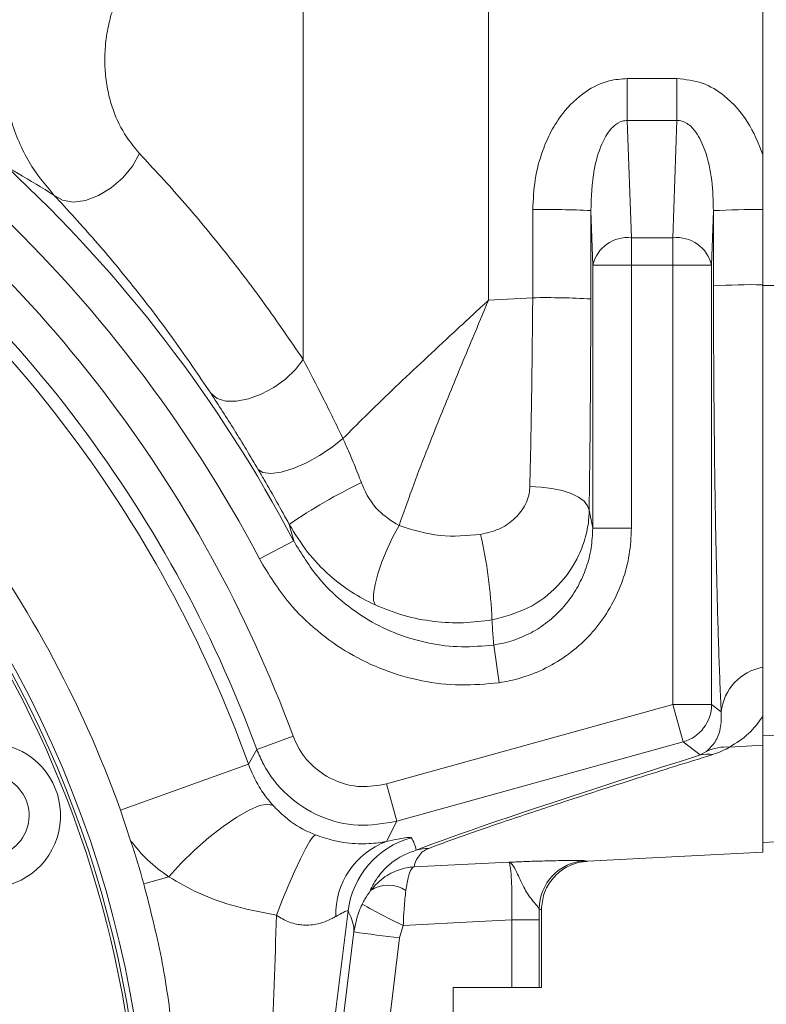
# Model space of a CAD drawing. Header units: millimetres. Extents: x 0 to 16820, y 0 to 11880.
# Tile 108 of 120: x 13799 to 13876, y 8254 to 8355. Entities that reach past the tile are written whole.
import ezdxf

# ---------------------------------------------------------------- set-up
doc = ezdxf.new("R2010")
doc.units = ezdxf.units.MM
doc.header["$LTSCALE"] = 20
doc.linetypes.add('PHANTOM', pattern=[12.7, 6.35, -1.27, 1.27, -1.27, 1.27, -1.27])
doc.styles.add('SLDTEXTSTYLE0', font='TXT', dxfattribs={"width": 0.605})
doc.dimstyles.new('SLDDIMSTYLE0', dxfattribs={"dimtxt": 140, "dimasz": 100, "dimexe": 0, "dimexo": 0.0625, "dimgap": 35, "dimtad": 1, "dimtoh": 1, "dimdec": 0, "dimrnd": 1e-09, "dimzin": 12, "dimdsep": 46, "dimtxsty": 'SLDTEXTSTYLE0', "dimsah": 1, "dimcen": 0.09, "dimadec": 0, "dimazin": 0, "dimtfac": 1, "dimtofl": 0, "dimtmove": 0, "dimatfit": 3, "dimfxl": 0, "dimfrac": 2, "dimtolj": 1, "dimtzin": 12, "dimarcsym": 0})

# ---------------------------------------------------------------- blocks, each defined once
blk = doc.blocks.new('*D18')
at = {"color": 7, "linetype": 'Continuous', "lineweight": 0}
for p, q in [((13699.83, 9477.35), (16388.41, 9477.35)), ((16358.41, 9477.35), (16358.41, 6644.47)), ((13848.53, 6644.47), (16388.41, 6644.47))]:
    blk.add_line(p, q, dxfattribs=at)
for points in [[(16358.41, 9477.35), (16343.41, 9377.35), (16373.41, 9377.35)], [(16358.41, 6644.47), (16373.41, 6744.47), (16343.41, 6744.47)]]:
    blk.add_solid(points, dxfattribs=at)
at = {"color": 7, "linetype": 'Continuous', "lineweight": 0, "insert": (16177.94, 7847.03), "char_height": 140, "attachment_point": 1, "rotation": 90, "style": 'SLDTEXTSTYLE0'}
blk.add_mtext('2833', dxfattribs=at)

msp = doc.modelspace()

# ---------------------------------------------------------------- linework, layer by layer
at = {"color": 8, "linetype": 'Continuous', "lineweight": 0}
for p, q in [((13847.49, 8462.83), (13847.49, 8326.48)), ((13828.34, 8320.37), (13828.34, 8368.32)), ((13861.83, 8345.06), (13861.83, 8349.39)), ((13861.83, 8349.39), (13866.95, 8349.39)), ((13866.95, 8345.06), (13866.95, 8349.39)), ((13861.83, 8345.06), (13862.26, 8332.94)), ((13866.95, 8345.06), (13861.83, 8345.06)), ((13866.53, 8332.94), (13866.95, 8345.06)), ((13858.26, 8330.11), (13858.06, 8335.73)), ((13870.72, 8335.73), (13870.53, 8330.11)), ((13862.26, 8332.94), (13866.53, 8332.94)), ((13862.26, 8332.94), (13862.26, 8330.11)), ((13866.53, 8332.94), (13866.53, 8330.11)), ((13858.26, 8330.11), (13862.26, 8330.11)), ((13858.26, 8302.94), (13858.26, 8330.11)), ((13866.53, 8330.11), (13862.26, 8330.11)), ((13862.26, 8330.11), (13862.26, 8302.94)), ((13866.53, 8284.7), (13866.53, 8330.11)), ((13870.53, 8330.11), (13866.53, 8330.11)), ((13870.53, 8330.11), (13870.53, 8284.7)), ((13900.83, 8328.01), (13875.83, 8327.99)), ((13847.49, 8326.48), (13852.06, 8326.73)), ((13827.37, 8301.61), (13826.91, 8303.32)), ((13858.26, 8302.94), (13862.26, 8302.94)), ((13823.83, 8299.75), (13827.37, 8301.61)), ((13848.59, 8286.96), (13848.03, 8290.86)), ((13836.95, 8276.5), (13866.53, 8284.7)), ((13867.6, 8280.85), (13866.53, 8284.7)), ((13870.53, 8284.7), (13866.53, 8284.7)), ((13870.53, 8284.7), (13871.53, 8283.94)), ((13895.83, 8282.49), (13875.83, 8281.48)), ((13823.56, 8280.06), (13827.31, 8281.44)), ((13867.6, 8280.85), (13838.02, 8272.65)), ((13869.37, 8279.5), (13867.6, 8280.85)), ((13869.37, 8279.5), (13870.01, 8279.86)), ((13875.83, 8280.5), (13872.39, 8280.31)), ((13809.48, 8273.8), (13822.69, 8278.54)), ((13838.02, 8272.65), (13836.95, 8276.5)), ((13838.02, 8272.65), (13836.94, 8270.55)), ((13857.46, 8268.57), (13857.71, 8268.52)), ((13839.81, 8267.93), (13849.58, 8268.42)), ((13811.89, 8266.18), (13814.48, 8266.91)), ((13852.73, 8262.45), (13849.89, 8262.45)), ((13849.89, 8255.47), (13849.89, 8262.45)), ((13852.73, 8262.45), (13852.73, 8255.47)), ((13838.68, 8261.89), (13838.3, 8260.6)), ((13838.3, 8260.6), (13827.86, 8175.61))]:
    msp.add_line(p, q, dxfattribs=at)
at = {"color": 7, "linetype": 'Continuous', "lineweight": 0}
for p, q in [((13875.83, 8459.45), (13875.83, 8341.52)), ((13875.83, 8341.52), (13875.83, 8335.84)), ((13875.83, 8335.84), (13875.83, 8328.08)), ((13875.83, 8327.99), (13875.83, 8288.77)), ((13875.83, 8281.48), (13875.83, 8280.5)), ((13875.83, 8280.5), (13875.83, 8269.47)), ((13810.53, 8270.64), (13809.48, 8273.8)), ((13900.83, 8271.78), (13875.83, 8270.47)), ((13857.71, 8268.52), (13875.83, 8269.47)), ((13852.72, 8263.58), (13852.73, 8262.45)), ((13852.96, 8263.52), (13852.96, 8263.52)), ((13852.96, 8263.52), (13852.96, 8255.47)), ((13843.83, 8255.47), (13843.83, 8176.13)), ((13849.89, 8255.47), (13843.83, 8255.47)), ((13849.89, 8255.47), (13852.73, 8255.47)), ((13852.96, 8255.47), (13852.73, 8255.47))]:
    msp.add_line(p, q, dxfattribs=at)
at = {"color": 8, "linetype": 'Continuous', "lineweight": 0, "flags": 128}
for points in [[(13802.61, 8337.34), (13803.49, 8336.82), (13804.6, 8336.63), (13805.88, 8336.79), (13807.22, 8337.29), (13808.53, 8338.09), (13809.73, 8339.13), (13810.72, 8340.34), (13811.44, 8341.64)], [(13818.81, 8316.87), (13819.45, 8316.34), (13820.35, 8316.06), (13821.46, 8316.04), (13822.71, 8316.28), (13824.02, 8316.76), (13825.31, 8317.46), (13826.51, 8318.33), (13827.54, 8319.32), (13828.34, 8320.37)], [(13823.71, 8308.99), (13824.2, 8308.67), (13825, 8308.58), (13826.07, 8308.73), (13827.32, 8309.11), (13828.68, 8309.69), (13830.05, 8310.43), (13831.34, 8311.29), (13832.46, 8312.19)], [(13857.88, 8304.78), (13857.73, 8305.25), (13857.36, 8305.71), (13856.78, 8306.13), (13856.02, 8306.5), (13855.09, 8306.81), (13854.05, 8307.04), (13852.93, 8307.18), (13851.76, 8307.23)], [(13857.88, 8304.78), (13858.22, 8303.12), (13858.26, 8302.94)], [(13835.79, 8295), (13835.63, 8295.45), (13835.63, 8296.16), (13835.77, 8297.11), (13836.06, 8298.23), (13836.48, 8299.47), (13837.01, 8300.76), (13837.61, 8302.02), (13838.25, 8303.19)], [(13822.69, 8278.54), (13822.97, 8279.02), (13823.56, 8280.06)], [(13814.48, 8266.91), (13815.73, 8268.29), (13817.13, 8269.66), (13818.6, 8270.96), (13820.08, 8272.12), (13821.49, 8273.08), (13822.77, 8273.81), (13823.85, 8274.27), (13824.69, 8274.43), (13825.24, 8274.28)], [(13825.59, 8262.95), (13826.23, 8264.56), (13826.87, 8266.1), (13827.5, 8267.53), (13828.08, 8268.78), (13828.6, 8269.81), (13829.04, 8270.58), (13829.38, 8271.07), (13829.61, 8271.24)], [(13832.98, 8263.38), (13831.76, 8253.47), (13829.27, 8233.16)], [(13849.89, 8262.45), (13846.51, 8262.28), (13838.68, 8261.89)], [(13823.16, 8176.22), (13824.38, 8186.15), (13829.25, 8225.85), (13833.59, 8261.21)]]:
    msp.add_lwpolyline(points, dxfattribs=at)
at = {"color": 7, "linetype": 'Continuous', "lineweight": 30}
msp.add_arc((13699.83, 7139.47), 2337.88, 300, 180, dxfattribs=at)
at = {"color": 7, "linetype": 'PHANTOM', "lineweight": 30}
msp.add_arc((13699.83, 7139.47), 1536.4, 353.21587, 126.78413, dxfattribs=at)
at = {"color": 7, "linetype": 'Continuous', "lineweight": 0}
for centre, radius, start, end in [((13699.83, 8234.47), 112.5, 342, 162), ((13699.83, 8234.47), 112, 335.328, 204.672), ((13699.83, 8234.47), 111.7, 335.6347, 162), ((13699.83, 8234.47), 100, 2.0935, 177.9065), ((13699.83, 8234.47), 116.49, 19.7333, 55.2667), ((13795.79, 8273.24), 7.5, 262.3297, 141.6703), ((13795.79, 8273.24), 4.25, 235.8872, 168.1128), ((13699.83, 8234.47), 116.46, 15.8012, 18.0956)]:
    msp.add_arc(centre, radius, start, end, dxfattribs=at)
at = {"color": 8, "linetype": 'Continuous', "lineweight": 0}
for centre, radius, start, end in [((13699.83, 8234.47), 135.86, 20.2281, 54.7719), ((13699.83, 8234.47), 131.87, 20.2281, 54.7719), ((13699.83, 8234.47), 130.53, 19.7333, 55.2667), ((13699.83, 8234.47), 144.13, 27.7654, 47.2346), ((13699.83, 8234.47), 140.14, 27.7654, 47.2346), ((13853.44, 8246.67), 89.19, 87.0282, 90.8819), ((13874.8, 8263.47), 72.38, 89.1851, 93.2291), ((13861.85, 8329.28), 3.68, 83.5946, 166.9671), ((13866.94, 8329.28), 3.68, 13.0329, 96.4054), ((13874.8, 8262.68), 65.41, 89.1001, 93.5706), ((13853.43, 8247.36), 79.39, 86.6609, 90.9907), ((13859.38, 8255.78), 57.58, 115.7541, 124.3367), ((13797.4, 8291.26), 50.5, 2.4879, 12.6133), ((13876.75, 8283.39), 5.25, 100.0568, 173.9015), ((13866.53, 8284.71), 4, 285.5587, 359.9413), ((13872.08, 8275.48), 4.85, 86.2964, 115.2956), ((13870.12, 8276.34), 3.25, 80.3963, 103.2829), ((13839.7, 8263.07), 7.97, 110.2436, 181.7982), ((13841.92, 8262.28), 9, 105.5159, 172.9521), ((13841.4, 8264.47), 5.38, 90.8865, 104.775), ((13857.73, 8263.58), 5, 93.0551, 179.9711), ((13837.15, 8262.82), 3.24, 56.0336, 124.7398), ((13860.94, 8309.53), 52.59, 239.7628, 244.957), ((13859.6, 8443.41), 184.04, 261.8766, 263.3524)]:
    msp.add_arc(centre, radius, start, end, dxfattribs=at)
for centre, major_axis, ratio, start_param, end_param in [((13710.83, 8409.47), (0, 4039), 0.034973, 4.691903, 4.694159), ((13716.83, 8409.47), (0, 4045), 0.034921, 4.691903, 4.694159), ((14011.96, 8409.47), (0, 4045), 0.034921, 1.589026, 1.590946), ((14952.34, 8576.75), (1116.77, 309.33), 0.009153, 2.892354, 3.049544), ((10464.38, 7332.6), (3375.6, 937.3), 0.033629, 6.28126, 6.292924), ((13852.95, 8629.47), (0, 365.94), 0.034921, 3.124192, 3.142946)]:
    msp.add_ellipse(centre, major_axis=major_axis, ratio=ratio, start_param=start_param, end_param=end_param, dxfattribs=at)
for points, knots in [([(13802.61, 8337.34), (13801.7, 8338.42), (13800.32, 8340.06), (13798.97, 8342.81), (13798.13, 8345.1), (13797.56, 8347.6), (13797.28, 8350.37), (13797.36, 8353.28), (13797.84, 8356.2), (13798.64, 8358.97), (13799.41, 8360.63), (13799.79, 8361.46)], [0, 0, 0, 0, 0.1800097, 0.2719835, 0.3639337, 0.463344, 0.5627468, 0.6742466, 0.7857864, 0.8928685, 1, 1, 1, 1]), ([(13809.48, 8358.51), (13809.23, 8357.93), (13808.72, 8356.76), (13808.19, 8354.81), (13807.88, 8352.74), (13807.83, 8350.69), (13808.03, 8348.74), (13808.55, 8346.43), (13809.62, 8343.85), (13810.83, 8342.38), (13811.44, 8341.64)], [0, 0, 0, 0, 0.10924, 0.218378, 0.328459, 0.438443, 0.53563, 0.632837, 0.815391, 1, 1, 1, 1]), ([(13852.07, 8335.84), (13852.11, 8336.88), (13852.21, 8338.95), (13852.93, 8341.67), (13853.93, 8343.96), (13855.31, 8346.12), (13857.27, 8348.03), (13859.68, 8349.22), (13861.2, 8349.34), (13861.83, 8349.39)], [0, 0, 0, 0, 0.168654, 0.337162, 0.455879, 0.574451, 0.752637, 0.897054, 1, 1, 1, 1]), ([(13866.95, 8349.39), (13867.84, 8349.29), (13869.62, 8349.1), (13872.2, 8347.49), (13874.45, 8344.96), (13875.37, 8342.68), (13875.83, 8341.52)], [0, 0, 0, 0, 0.209958, 0.419011, 0.705705, 1, 1, 1, 1]), ([(13861.83, 8345.06), (13861.65, 8345.04), (13861.39, 8345.03), (13860.84, 8344.81), (13860.45, 8344.51), (13859.77, 8343.77), (13858.99, 8342.33), (13858.19, 8339.48), (13858.11, 8337.15), (13858.06, 8335.73)], [0, 0, 0, 0, 0.047631, 0.067114, 0.153286, 0.176261, 0.342595, 0.600744, 1, 1, 1, 1]), ([(13870.72, 8335.73), (13870.7, 8336.77), (13870.65, 8338.88), (13870.05, 8341.64), (13869.14, 8343.66), (13868.23, 8344.65), (13867.5, 8345.02), (13867.13, 8345.05), (13866.95, 8345.06)], [0, 0, 0, 0, 0.293241, 0.596494, 0.789159, 0.90395, 0.955034, 1, 1, 1, 1]), ([(13811.44, 8341.64), (13812.93, 8340.04), (13815.89, 8336.84), (13820.18, 8331.66), (13824.36, 8326.21), (13827.01, 8322.32), (13828.34, 8320.37)], [0, 0, 0, 0, 0.248812, 0.498054, 0.748747, 1, 1, 1, 1]), ([(13802.61, 8337.34), (13801.38, 8338.1), (13799.75, 8339.1), (13798.1, 8340.05), (13797.7, 8340.28)], [0, 0, 0, 0, 0.758203, 1, 1, 1, 1]), ([(13818.81, 8316.87), (13817.55, 8318.73), (13815.03, 8322.45), (13811.03, 8327.68), (13806.9, 8332.68), (13804.04, 8335.78), (13802.61, 8337.34)], [0, 0, 0, 0, 0.248684, 0.497937, 0.748743, 1, 1, 1, 1]), ([(13871.53, 8283.94), (13871.48, 8284.89), (13871.4, 8286.79), (13871.28, 8290.03), (13871.17, 8293.57), (13871.07, 8297.36), (13870.98, 8301.35), (13870.91, 8305.52), (13870.84, 8309.91), (13870.79, 8315.11), (13870.74, 8321.13), (13870.73, 8325.68), (13870.73, 8327.97)], [0, 0, 0, 0, 0.090504, 0.181008, 0.274144, 0.36728, 0.457783, 0.548286, 0.641413, 0.73454, 0.866286, 1, 1, 1, 1]), ([(13851.76, 8307.23), (13851.78, 8308.21), (13851.87, 8311.74), (13851.95, 8316.85), (13852.02, 8322.43), (13852.05, 8325.29), (13852.06, 8326.73)], [0, 0, 0, 0, 0.158507, 0.573052, 0.785744, 1, 1, 1, 1]), ([(13832.46, 8312.19), (13833.21, 8312.95), (13834.84, 8314.59), (13837.52, 8317.18), (13840.46, 8319.96), (13843.05, 8322.37), (13844.97, 8324.15), (13846.06, 8325.15), (13846.67, 8325.72), (13847.02, 8326.05), (13847.22, 8326.23), (13847.34, 8326.34), (13847.4, 8326.4), (13847.44, 8326.43), (13847.47, 8326.46), (13847.48, 8326.47), (13847.49, 8326.48)], [0, 0, 0, 0, 0.16677, 0.359618, 0.552483, 0.748542, 0.857068, 0.918469, 0.953441, 0.973402, 0.984804, 0.991318, 0.995039, 0.997667, 0.998157, 1, 1, 1, 1]), ([(13847.49, 8326.48), (13847.48, 8326.46), (13847.47, 8326.44), (13847.43, 8326.35), (13847.3, 8326.03), (13846.82, 8324.87), (13845.5, 8321.73), (13843.45, 8316.8), (13841.31, 8311.48), (13839.56, 8306.94), (13838.69, 8304.44), (13838.25, 8303.19)], [0, 0, 0, 0, 0.001732, 0.003202, 0.011465, 0.041075, 0.148374, 0.405385, 0.662349, 0.831186, 1, 1, 1, 1]), ([(13828.34, 8320.37), (13829.02, 8319.07), (13830.4, 8316.45), (13831.77, 8313.62), (13832.46, 8312.19)], [0, 0, 0, 0, 0.497028, 1, 1, 1, 1]), ([(13823.71, 8308.99), (13822.89, 8310.36), (13821.24, 8313.14), (13819.62, 8315.62), (13818.81, 8316.87)], [0, 0, 0, 0, 0.49679, 1, 1, 1, 1]), ([(13832.46, 8312.19), (13832.58, 8311.92), (13832.97, 8311.05), (13833.62, 8309.52), (13834.12, 8308.27), (13834.37, 8307.64)], [0, 0, 0, 0, 0.188108, 0.588983, 1, 1, 1, 1]), ([(13826.91, 8303.32), (13826.48, 8304.09), (13825.63, 8305.66), (13824.54, 8307.55), (13823.91, 8308.64), (13823.71, 8308.99)], [0, 0, 0, 0, 0.398342, 0.806887, 1, 1, 1, 1]), ([(13834.37, 8307.64), (13834.4, 8307.55), (13834.81, 8306.5), (13835.89, 8304.69), (13837.5, 8303.67), (13838.25, 8303.19)], [0, 0, 0, 0, 0.044726, 0.557568, 1, 1, 1, 1]), ([(13846.68, 8302.29), (13847.32, 8302.43), (13848.58, 8302.73), (13850.16, 8303.77), (13851.31, 8305.17), (13851.72, 8306.42), (13851.76, 8307.12), (13851.76, 8307.23)], [0, 0, 0, 0, 0.242649, 0.478273, 0.715214, 0.955717, 1, 1, 1, 1]), ([(13857.88, 8304.78), (13857.88, 8304.53), (13857.85, 8303.61), (13857.57, 8302.04), (13856.68, 8299.56), (13854.81, 8296.88), (13851.66, 8294.46), (13849.13, 8293.79), (13847.85, 8293.45)], [0, 0, 0, 0, 0.046483, 0.171578, 0.296675, 0.535123, 0.766016, 1, 1, 1, 1]), ([(13835.79, 8295), (13834.96, 8295.41), (13833.3, 8296.26), (13830.93, 8298.1), (13828.69, 8300.41), (13827.51, 8302.34), (13826.91, 8303.32)], [0, 0, 0, 0, 0.225593, 0.456361, 0.723994, 1, 1, 1, 1]), ([(13838.25, 8303.19), (13839.65, 8302.76), (13842.38, 8301.91), (13845.27, 8302.16), (13846.68, 8302.29)], [0, 0, 0, 0, 0.512959, 1, 1, 1, 1]), ([(13848.03, 8290.86), (13848.29, 8290.91), (13849.21, 8291.06), (13850.76, 8291.54), (13852.58, 8292.46), (13854.22, 8293.69), (13855.64, 8295.19), (13856.79, 8296.92), (13857.63, 8298.83), (13858.16, 8300.86), (13858.23, 8302.25), (13858.26, 8302.94)], [0, 0, 0, 0, 0.04611, 0.162932, 0.279759, 0.398602, 0.517458, 0.637916, 0.758389, 0.87919, 1, 1, 1, 1]), ([(13862.26, 8302.94), (13862.21, 8302.02), (13862.12, 8300.19), (13861.41, 8297.51), (13860.28, 8294.98), (13858.75, 8292.69), (13856.85, 8290.71), (13854.66, 8289.08), (13852.23, 8287.87), (13850.17, 8287.23), (13848.94, 8287.02), (13848.59, 8286.96)], [0, 0, 0, 0, 0.120191, 0.240377, 0.360625, 0.480864, 0.59994, 0.719008, 0.83634, 0.95367, 1, 1, 1, 1]), ([(13827.37, 8301.61), (13828.17, 8300.29), (13829.57, 8298), (13832.31, 8295.33), (13835.07, 8293.36), (13838.11, 8291.9), (13841.34, 8290.97), (13844.69, 8290.56), (13846.91, 8290.76), (13848.03, 8290.86)], [0, 0, 0, 0, 0.186521, 0.3231591, 0.4597846, 0.594936, 0.7300744, 0.8650413, 1, 1, 1, 1]), ([(13848.59, 8286.96), (13847.25, 8286.84), (13844.58, 8286.59), (13840.57, 8287.07), (13836.7, 8288.18), (13833.05, 8289.92), (13829.75, 8292.26), (13826.46, 8295.44), (13824.79, 8298.17), (13823.83, 8299.75)], [0, 0, 0, 0, 0.135303, 0.270612, 0.405858, 0.541112, 0.677553, 0.814003, 1, 1, 1, 1]), ([(13847.85, 8293.45), (13846.87, 8293.33), (13844.88, 8293.07), (13841.82, 8293.24), (13838.72, 8293.82), (13836.77, 8294.6), (13835.79, 8295)], [0, 0, 0, 0, 0.239102, 0.48406, 0.738549, 1, 1, 1, 1]), ([(13848.03, 8290.86), (13847.99, 8291.42), (13847.93, 8292.11), (13847.88, 8292.97), (13847.86, 8293.28), (13847.85, 8293.45)], [0, 0, 0, 0, 0.648934, 0.798277, 1, 1, 1, 1]), ([(13870.01, 8279.86), (13870.32, 8280.17), (13870.95, 8280.8), (13871.53, 8282.14), (13871.53, 8283.35), (13871.53, 8283.94)], [0, 0, 0, 0, 0.336021, 0.67394, 1, 1, 1, 1]), ([(13875.83, 8283.49), (13875.37, 8282.86), (13874.43, 8281.59), (13873.08, 8280.74), (13872.39, 8280.31)], [0, 0, 0, 0, 0.496238, 1, 1, 1, 1]), ([(13827.31, 8281.44), (13827.46, 8281.1), (13827.94, 8279.93), (13829.32, 8278.2), (13831.61, 8276.72), (13834.28, 8276.04), (13836.06, 8276.35), (13836.95, 8276.5)], [0, 0, 0, 0, 0.093682, 0.320169, 0.546694, 0.77335, 1, 1, 1, 1]), ([(13838.02, 8272.65), (13836.69, 8272.42), (13834.02, 8271.95), (13830, 8272.99), (13826.57, 8275.19), (13824.51, 8277.8), (13823.78, 8279.55), (13823.56, 8280.06)], [0, 0, 0, 0, 0.226631, 0.453301, 0.679848, 0.906331, 1, 1, 1, 1]), ([(13872.39, 8280.31), (13872.16, 8280.18), (13871.69, 8279.91), (13871, 8279.67), (13870.66, 8279.54)], [0, 0, 0, 0, 0.495367, 1, 1, 1, 1]), ([(13870.66, 8279.54), (13868.01, 8278.72), (13863, 8277.15), (13856.3, 8275), (13850.42, 8273.06), (13845.21, 8271.29), (13842.62, 8270.33), (13841.32, 8269.85)], [0, 0, 0, 0, 0.215144, 0.407715, 0.601383, 0.799588, 1, 1, 1, 1]), ([(13822.69, 8278.54), (13823.04, 8277.73), (13823.51, 8276.62), (13824.41, 8275.26), (13824.92, 8274.66), (13825.24, 8274.28)], [0, 0, 0, 0, 0.507441, 0.68997, 1, 1, 1, 1]), ([(13825.24, 8274.28), (13825.64, 8273.88), (13826.71, 8272.79), (13828.24, 8271.81), (13829.4, 8271.33), (13829.61, 8271.24)], [0, 0, 0, 0, 0.330659, 0.87931, 1, 1, 1, 1]), ([(13814.48, 8266.91), (13813.72, 8267.46), (13812.26, 8268.51), (13811.09, 8269.95), (13810.53, 8270.64)], [0, 0, 0, 0, 0.519432, 1, 1, 1, 1]), ([(13829.61, 8271.24), (13830.24, 8271.03), (13831.14, 8270.72), (13832.41, 8270.47), (13833.48, 8270.34), (13835.08, 8270.3), (13836.19, 8270.42), (13836.8, 8270.53), (13836.94, 8270.55)], [0, 0, 0, 0, 0.179837, 0.253656, 0.399219, 0.545194, 0.898055, 1, 1, 1, 1]), ([(13836.94, 8270.55), (13837.37, 8270.64), (13838.26, 8270.83), (13839.23, 8271), (13839.41, 8270.97), (13839.51, 8270.95)], [0, 0, 0, 0, 0.294303, 0.596923, 1, 1, 1, 1]), ([(13835.3, 8265.48), (13835.31, 8265.51), (13835.34, 8265.64), (13835.5, 8266.02), (13835.94, 8266.7), (13836.51, 8267.48), (13837.32, 8268.26), (13838.38, 8269.03), (13839.58, 8269.5), (13840.03, 8269.67)], [0, 0, 0, 0, 0.04755, 0.262777, 0.477943, 0.623503, 0.769078, 0.913229, 1, 1, 1, 1]), ([(13841.32, 8269.85), (13841.09, 8269.74), (13840.63, 8269.51), (13840.36, 8269.12), (13839.9, 8268.5), (13839.84, 8268.12), (13839.81, 8267.94), (13839.81, 8267.93)], [0, 0, 0, 0, 0.119538, 0.239773, 0.48421, 0.979323, 1, 1, 1, 1]), ([(13849.58, 8268.42), (13849.59, 8268.42), (13849.7, 8268.42), (13850.36, 8268.45), (13851.62, 8268.5), (13853.59, 8268.56), (13855.55, 8268.6), (13857.08, 8268.61), (13857.33, 8268.58), (13857.46, 8268.57)], [0, 0, 0, 0, 0.001442, 0.028885, 0.165779, 0.326729, 0.556003, 0.778246, 1, 1, 1, 1]), ([(13835.3, 8265.48), (13835.77, 8266.01), (13836.45, 8266.76), (13837.84, 8267.52), (13838.86, 8267.84), (13839.61, 8267.92), (13839.8, 8267.93), (13839.81, 8267.93)], [0, 0, 0, 0, 0.397465, 0.567284, 0.892649, 0.997013, 1, 1, 1, 1]), ([(13839.81, 8267.93), (13839.81, 8267.93), (13839.77, 8267.92), (13839.61, 8267.84), (13839.41, 8267.53), (13839.15, 8266.78), (13839.03, 8266.03), (13838.96, 8265.51)], [0, 0, 0, 0, 0.002991, 0.107351, 0.432216, 0.602525, 1, 1, 1, 1]), ([(13849.89, 8262.45), (13849.9, 8263.1), (13849.92, 8264.43), (13849.89, 8266.21), (13849.8, 8267.59), (13849.69, 8268.29), (13849.61, 8268.38), (13849.58, 8268.42)], [0, 0, 0, 0, 0.213484, 0.433262, 0.654082, 0.876382, 1, 1, 1, 1]), ([(13852.72, 8263.58), (13852.67, 8263.68), (13852.56, 8263.9), (13851.85, 8264.62), (13851.04, 8265.95), (13850.46, 8267.31), (13850.04, 8268.08), (13849.77, 8268.36), (13849.64, 8268.41), (13849.59, 8268.42), (13849.58, 8268.42)], [0, 0, 0, 0, 0.108438, 0.234686, 0.425422, 0.651874, 0.818975, 0.932713, 0.998382, 1, 1, 1, 1]), ([(13825.59, 8262.95), (13824.21, 8263.21), (13821.41, 8263.75), (13817.66, 8265.05), (13815.48, 8266.33), (13814.48, 8266.91)], [0, 0, 0, 0, 0.344563, 0.699784, 1, 1, 1, 1]), ([(13834.46, 8264.1), (13834.54, 8264.26), (13834.79, 8264.75), (13835.1, 8265.19), (13835.3, 8265.48)], [0, 0, 0, 0, 0.335353, 1, 1, 1, 1]), ([(13838.96, 8265.51), (13838.89, 8264.93), (13838.82, 8264.18), (13838.73, 8262.92), (13838.7, 8262.31), (13838.68, 8261.89)], [0, 0, 0, 0, 0.5250902, 0.6723527, 1, 1, 1, 1]), ([(13833.59, 8261.21), (13833.76, 8262.05), (13833.95, 8263.04), (13834.39, 8263.95), (13834.46, 8264.1)], [0, 0, 0, 0, 0.836944, 1, 1, 1, 1]), ([(13825.59, 8262.95), (13825.44, 8258.15), (13825.14, 8248.56), (13824.42, 8239), (13824.05, 8234.21)], [0, 0, 0, 0, 0.499801, 1, 1, 1, 1]), ([(13831.73, 8262.82), (13831.6, 8262.75), (13831.04, 8262.43), (13829.91, 8261.98), (13828.54, 8261.88), (13827.37, 8262.06), (13826.45, 8262.38), (13825.8, 8262.81), (13825.59, 8262.95)], [0, 0, 0, 0, 0.085649, 0.403102, 0.621357, 0.696727, 0.902814, 1, 1, 1, 1]), ([(13832.98, 8263.38), (13832.94, 8263.39), (13832.82, 8263.42), (13832.14, 8263.04), (13831.73, 8262.82)], [0, 0, 0, 0, 0.397816, 1, 1, 1, 1]), ([(13833.59, 8261.21), (13833.59, 8261.37), (13833.57, 8262.15), (13833.24, 8262.84), (13832.98, 8263.38)], [0, 0, 0, 0, 0.205896, 1, 1, 1, 1])]:
    msp.add_open_spline(points, degree=3, knots=knots, dxfattribs=at)
at = {"color": 7, "linetype": 'Continuous', "lineweight": 0}
for points, knots in [([(13875.83, 8328.08), (13875.83, 8326.08), (13875.83, 8322.05), (13875.83, 8316.71), (13875.83, 8312.09), (13875.83, 8308.15), (13875.83, 8304.33), (13875.83, 8299.52), (13875.83, 8295.12), (13875.83, 8291.2), (13875.83, 8289.44), (13875.83, 8288.56)], [0, 0, 0, 0, 0.1306642, 0.2632263, 0.3545247, 0.4458231, 0.5397728, 0.6337227, 0.8142414, 0.9071205, 1, 1, 1, 1]), ([(13858.06, 8326.61), (13858.05, 8325.06), (13858.05, 8321.94), (13858.02, 8317.28), (13857.99, 8312.63), (13857.94, 8308.44), (13857.9, 8305.87), (13857.88, 8304.78)], [0, 0, 0, 0, 0.206658, 0.414752, 0.627374, 0.841558, 1, 1, 1, 1]), ([(13875.83, 8288.56), (13875.83, 8287.6), (13875.83, 8285.67), (13875.83, 8284.22), (13875.83, 8283.49)], [0, 0, 0, 0, 0.496559, 1, 1, 1, 1]), ([(13875.83, 8280.5), (13875.83, 8280.9), (13875.83, 8281.71), (13875.83, 8282.89), (13875.83, 8283.49)], [0, 0, 0, 0, 0.4979643, 1, 1, 1, 1]), ([(13852.96, 8263.52), (13853.02, 8264.08), (13853.13, 8265.21), (13853.99, 8266.7), (13855.26, 8267.84), (13856.57, 8268.38), (13857.4, 8268.5), (13857.69, 8268.51), (13857.71, 8268.52)], [0, 0, 0, 0, 0.221921, 0.443839, 0.665824, 0.887943, 0.992464, 1, 1, 1, 1]), ([(13815.52, 8235.34), (13815.52, 8237.9), (13815.53, 8243.05), (13814.92, 8250.78), (13813.84, 8258.54), (13812.54, 8263.63), (13811.89, 8266.18)], [0, 0, 0, 0, 0.247029, 0.495005, 0.746658, 1, 1, 1, 1])]:
    msp.add_open_spline(points, degree=3, knots=knots, dxfattribs=at)

# ---------------------------------------------------------------- dimensions: what is measured, and where the dimension line sits
dim = msp.add_linear_dim(base=(16358.41, 6644.47), p1=(13699.83, 9477.35), p2=(13848.53, 6644.47), angle=90, dimstyle='SLDDIMSTYLE0', dxfattribs=at)
dim.commit()
dim.dimension.update_dxf_attribs({"geometry": '*D18', "text_midpoint": (16358.41, 8060.91), "dimtype": 160})

doc.saveas('drawing.dxf')
